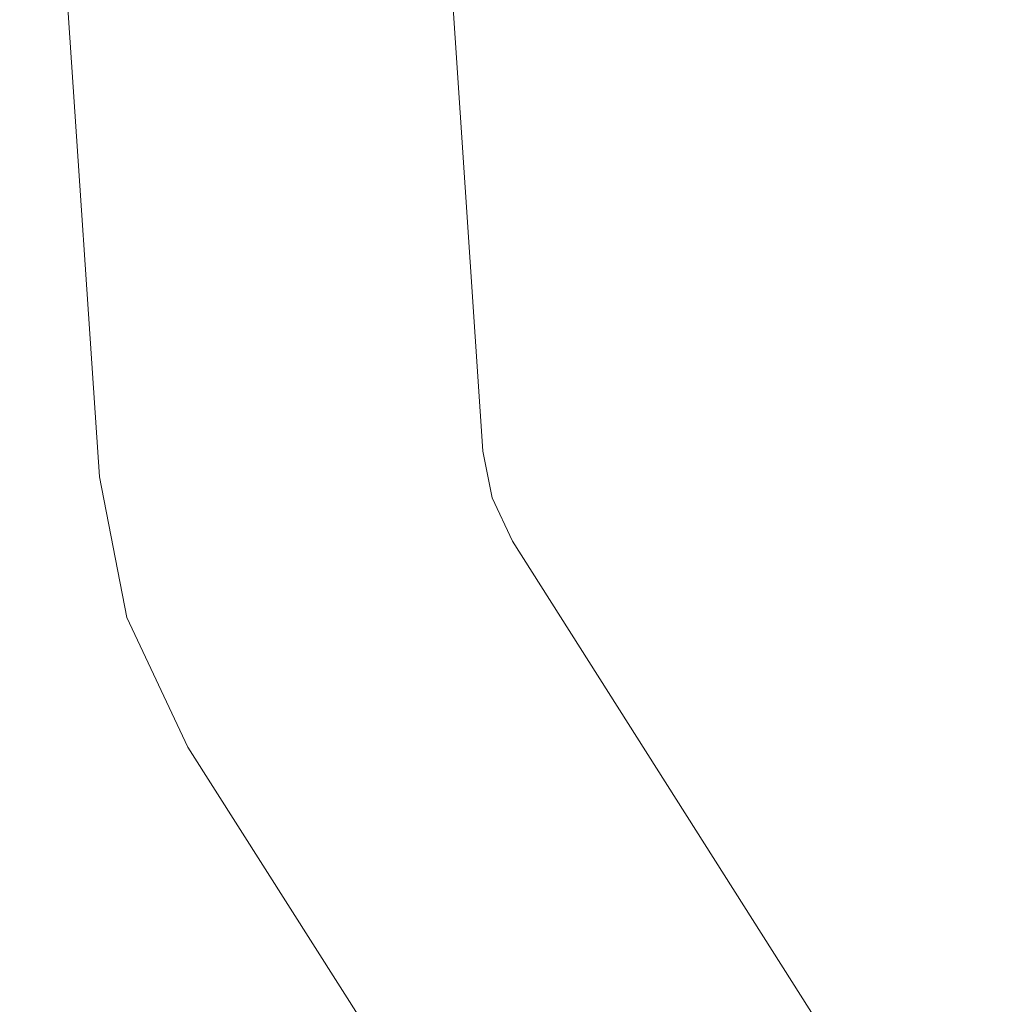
# Model space of a CAD drawing. Header units: millimetres. Extents: x -2624 to 101766, y -16 to 109490.
# Tile 122 of 153: x 78204 to 83286, y 75694 to 80817. Entities that reach past the tile are written whole.
import ezdxf

# ---------------------------------------------------------------- set-up
doc = ezdxf.new("R2010")
doc.units = ezdxf.units.MM
doc.header["$MEASUREMENT"] = 0
doc.layers.add('Nouveau_Terrain _ Modifié.Terrain', color=7, linetype='Continuous')

# ---------------------------------------------------------------- blocks, each defined once
blk = doc.blocks.new('Élément de coupe_1488')
at = {"layer": 'Nouveau_Terrain _ Modifié.Terrain', "color": 7, "linetype": 'Continuous', "lineweight": 15}
for p, q in [((80199.8, 84716.4), (80614.7, 78572.9)), ((78204.3, 84581.6), (78619.2, 78438.2)), ((80614.7, 78572.9), (80662.1, 78329.1)), ((78619.2, 78438.2), (78761.5, 77706.5)), ((80768.2, 78104.4), (80662.1, 78329.1)), ((80768.2, 78104.4), (83285.5, 74138.9)), ((79079.7, 77032.5), (78761.5, 77706.5)), ((79079.7, 77032.5), (81597, 73067))]:
    blk.add_line(p, q, dxfattribs=at)

msp = doc.modelspace()

# ---------------------------------------------------------------- block references
at = {"layer": 'Nouveau_Terrain _ Modifié.Terrain', "lineweight": 0}
msp.add_blockref('Élément de coupe_1488', (0, 0), dxfattribs=at)

doc.saveas('drawing.dxf')
